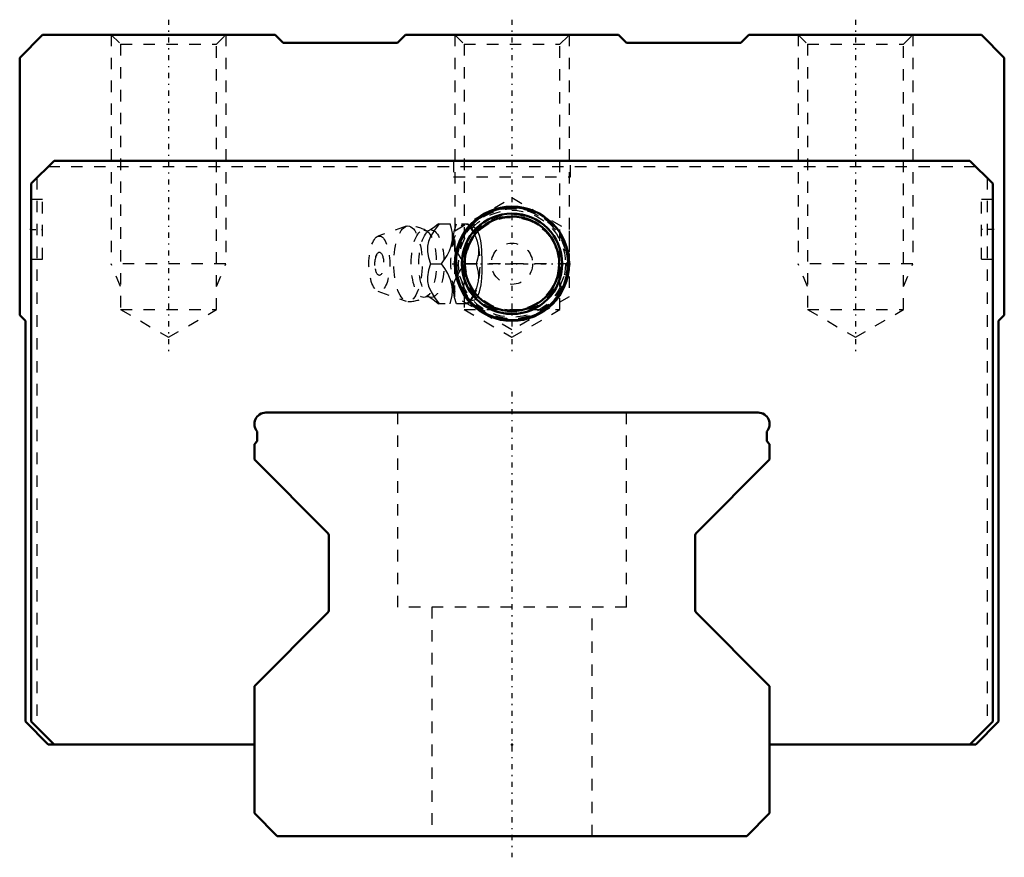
# Model space of a CAD drawing. Header units: millimetres. Extents: x -43 to 43, y -1.9 to 71.3.
import ezdxf

# ---------------------------------------------------------------- set-up
doc = ezdxf.new("R2010")
doc.units = ezdxf.units.MM
doc.linetypes.add('Center', pattern=[1.5, 0.45, -0.5, 0.05, -0.5])
doc.linetypes.add('Dashed', pattern=[2, 1, -1])
for name, color, linetype, lineweight in [('2d ConnectionPoints', 7, 'Continuous', 50), ('AM_0', 7, 'Continuous', 50), ('AM_5', 3, 'Continuous', 25), ('AM_7', 7, 'Center', 25), ('AM_9', 6, 'Dashed', 25)]:
    doc.layers.add(name, color=color, linetype=linetype, lineweight=lineweight)

# ---------------------------------------------------------------- blocks, each defined once
blk = doc.blocks.new('1_SRG_B_PT1_8_grease_nipple_joint_0_in_35hz44c11edim4n7zs7l3f96d________2')
at = {"layer": 'AM_5', "linetype": 'Dashed'}
blk.add_arc((0, 50), 4.283, 75, 15, dxfattribs=at)
at = {"layer": 'AM_9'}
for p, q in [((-5, 52.887), (0, 55.774)), ((0, 55.774), (5, 52.887)), ((-6.415, 53.5), (-3.852, 53.5)), ((-3.556, 53.151), (-3.852, 53.5)), ((-9.25, 53.271), (-11.706, 52.403)), ((-5, 47.113), (-5, 52.887)), ((5, 52.887), (5, 47.113)), ((-7.13, 50), (-6.144, 50)), ((-4.102, 50), (-3.116, 50)), ((-11.706, 47.597), (-9.25, 46.729)), ((-3.852, 46.5), (-6.415, 46.5)), ((0, 44.226), (-5, 47.113)), ((-3.852, 46.5), (-3.556, 46.849)), ((5, 47.113), (0, 44.226))]:
    blk.add_line(p, q, dxfattribs=at)
for points in [[(-6.373, 53.5), (-6.774, 52.947), (-7.114, 52.37), (-7.28, 51.957), (-7.371, 51.538), (-7.374, 51.035), (-7.29, 50.552), (-7.13, 50)], [(-6.406, 53.509), (-6.524, 53.399), (-6.774, 53.196), (-7.085, 52.985), (-7.259, 52.884)], [(-6.144, 50), (-5.663, 50.729), (-5.467, 51.125), (-5.32, 51.53), (-5.21, 52.091), (-5.21, 52.66), (-5.276, 53.086), (-5.387, 53.5)], [(-4.102, 50), (-4.5, 50.55), (-4.843, 51.13), (-5.008, 51.537), (-5.1, 51.962), (-5.104, 52.459), (-5.019, 52.948), (-4.859, 53.5)], [(-3.873, 53.5), (-3.392, 52.771), (-3.196, 52.375), (-3.049, 51.97), (-2.939, 51.409), (-2.939, 50.84), (-3.005, 50.414), (-3.116, 50)], [(-7.262, 52.882), (-7.27, 52.878), (-7.32, 52.863), (-7.404, 52.86), (-7.466, 52.875), (-7.48, 52.882)], [(-3.561, 46.843), (-3.511, 46.823), (-3.38, 46.81), (-3.251, 46.858), (-3.131, 46.963), (-3.019, 47.121), (-2.838, 47.559), (-2.705, 48.156), (-2.638, 48.727), (-2.604, 49.319), (-2.592, 50.233), (-2.628, 51.14), (-2.669, 51.575), (-2.73, 51.99), (-2.819, 52.377), (-2.935, 52.71), (-3.053, 52.934), (-3.186, 53.093), (-3.307, 53.17), (-3.431, 53.193), (-3.561, 53.157)], [(-7.13, 50), (-7.292, 49.447), (-7.382, 48.87), (-7.37, 48.457), (-7.28, 48.038), (-7.065, 47.535), (-6.772, 47.052), (-6.373, 46.5)], [(-5.387, 46.5), (-5.222, 47.229), (-5.197, 47.625), (-5.225, 48.03), (-5.358, 48.591), (-5.603, 49.16), (-5.854, 49.586), (-6.144, 50)], [(-4.859, 46.5), (-5.019, 47.05), (-5.111, 47.63), (-5.1, 48.037), (-5.009, 48.462), (-4.797, 48.959), (-4.501, 49.448), (-4.102, 50)], [(-3.116, 50), (-2.951, 49.271), (-2.926, 48.875), (-2.954, 48.47), (-3.087, 47.909), (-3.332, 47.34), (-3.583, 46.914), (-3.873, 46.5)], [(-7.48, 47.118), (-7.457, 47.128), (-7.39, 47.141), (-7.301, 47.133), (-7.263, 47.118), (-7.262, 47.118)], [(-7.264, 47.119), (-7.182, 47.073), (-6.873, 46.876), (-6.617, 46.68), (-6.413, 46.498), (-6.412, 46.497)]]:
    blk.add_lwpolyline(points, dxfattribs=at)
for radius in [4.88, 4.862, 4.8, 4.672, 4.06, 1.8]:
    blk.add_circle((0, 50), radius, dxfattribs=at)
for centre, radius, start, end in [((-9.087, 50), 3.3, 60.86063, 90), ((-10.184, 50), 1.82, 153.71548, 206.28452), ((-9.087, 50), 3.3, 270, 299.13937)]:
    blk.add_arc(centre, radius, start, end, dxfattribs=at)
for major_axis, start_param, end_param in [((0, 3.445), 5.871519, 8.99594), ((0, -3.445), 0.411667, 2.729926), ((0, 3.445), 3.140067, 3.553259)]:
    blk.add_ellipse((-4.077, 50), major_axis=major_axis, ratio=0.374607, start_param=start_param, end_param=end_param, dxfattribs=at)
for centre, major_axis in [((-9.087, 50), (0, 3.3)), ((-7.706, 50), (0, 2.945)), ((-7.039, 50), (0, 2.943)), ((-11.587, 50), (0, 2.424)), ((-11.587, 50), (0, 1.012))]:
    blk.add_ellipse(centre, major_axis=major_axis, ratio=0.374607, dxfattribs=at)
blk = doc.blocks.new('2_SRG45SLRSSB_PT1_81_Slide25_55_0_in_35hz44c11edim4n7zs7l3f96d________2')
at = {"layer": 'AM_0'}
for p, q in [((-41, 70), (-43, 68)), ((-20.7, 70), (-41, 70)), ((-20, 69.3), (-20.7, 70)), ((-9.3, 70), (-10, 69.3)), ((9.3, 70), (-9.3, 70)), ((10, 69.3), (9.3, 70)), ((20.7, 70), (20, 69.3)), ((41, 70), (20.7, 70)), ((43, 68), (41, 70)), ((-10, 69.3), (-20, 69.3)), ((20, 69.3), (10, 69.3)), ((-43, 68), (-43, 45.5)), ((43, 45.5), (43, 68)), ((-40, 59), (-42, 57)), ((40, 59), (-40, 59)), ((42, 57), (40, 59)), ((-42, 57), (-42, 10)), ((42, 10), (42, 57)), ((-43, 45.5), (-42.5, 45)), ((-42.5, 45), (-42.5, 10)), ((42.5, 45), (43, 45.5)), ((42.5, 10), (42.5, 45)), ((-42.5, 10), (-40.5, 8)), ((-42, 10), (-40, 8)), ((40, 8), (42, 10)), ((40.5, 8), (42.5, 10)), ((-40.5, 8), (-22.5, 8)), ((22.5, 8), (40.5, 8))]:
    blk.add_line(p, q, dxfattribs=at)
for radius in [4.989, 4.389, 4.133]:
    blk.add_circle((0, 50), radius, dxfattribs=at)
at = {"layer": 'AM_5', "linetype": 'Dashed'}
for p, q in [((-35, 70), (-35, 50)), ((-25, 70), (-25, 50)), ((-5, 70), (-5, 50)), ((5, 70), (5, 50)), ((25, 70), (25, 50)), ((35, 70), (35, 50)), ((-25, 50), (-35, 50)), ((-34.188, 48), (-35, 50)), ((-25.812, 48), (-25, 50)), ((5, 50), (-5, 50)), ((-4.188, 48), (-5, 50)), ((4.188, 48), (5, 50)), ((35, 50), (25, 50)), ((25.812, 48), (25, 50)), ((34.188, 48), (35, 50))]:
    blk.add_line(p, q, dxfattribs=at)
at = {"layer": 'AM_5'}
blk.add_arc((0, 50), 4.864, 75, 15, dxfattribs=at)
at = {"layer": 'AM_7'}
for p, q in [((-30, 71.321), (-30, 42.261)), ((0, 71.321), (0, 42.261)), ((30, 71.321), (30, 42.261)), ((-42.05, 53), (-40.95, 53)), ((42.05, 53), (40.95, 53)), ((-5.238, 50), (5.238, 50))]:
    blk.add_line(p, q, dxfattribs=at)
at = {"layer": 'AM_9'}
for p, q in [((-35, 70), (-34.188, 69.188)), ((-25.812, 69.188), (-25, 70)), ((-5, 70), (-4.188, 69.188)), ((4.188, 69.188), (5, 70)), ((25, 70), (25.812, 69.188)), ((34.188, 69.188), (35, 70)), ((-34.188, 69.188), (-34.188, 46)), ((-34.188, 69.188), (-25.812, 69.188)), ((-25.812, 46), (-25.812, 69.188)), ((-4.188, 69.188), (-4.188, 46)), ((-4.188, 69.188), (4.188, 69.188)), ((4.188, 46), (4.188, 69.188)), ((25.812, 69.188), (25.812, 46)), ((25.812, 69.188), (34.188, 69.188)), ((34.188, 46), (34.188, 69.188)), ((-40.5, 58.5), (40.5, 58.5)), ((-5.1, 59), (-5.1, 57.6)), ((5.1, 57.6), (5.1, 59)), ((-41.5, 57.5), (-41.5, 9.5)), ((-5.1, 57.6), (5.1, 57.6)), ((41.5, 57.5), (41.5, 9.5)), ((-41, 55.6), (-42, 55.6)), ((-41, 50.4), (-41, 55.6)), ((41, 50.4), (41, 55.6)), ((42, 55.6), (41, 55.6)), ((-42, 50.4), (-41, 50.4)), ((41, 50.4), (42, 50.4)), ((-34.188, 46), (-25.812, 46)), ((-34.188, 46), (-30, 43.582)), ((-30, 43.582), (-25.812, 46)), ((-4.188, 46), (4.188, 46)), ((-4.188, 46), (0, 43.582)), ((0, 43.582), (4.188, 46)), ((25.812, 46), (34.188, 46)), ((25.812, 46), (30, 43.582)), ((30, 43.582), (34.188, 46))]:
    blk.add_line(p, q, dxfattribs=at)
blk = doc.blocks.new('3_SRG45SLR57022_5_Track_0_in_35hz44c11edim4n7zs7l3f96d________2')
at = {"layer": 'AM_0'}
for p, q in [((21.5, 37), (-21.5, 37)), ((-22.25, 35.339), (-22.25, 34.5)), ((22.25, 34.5), (22.25, 35.339)), ((-22.25, 34.5), (-22.5, 34.25)), ((22.5, 34.25), (22.25, 34.5)), ((-22.5, 34.25), (-22.5, 32.9)), ((22.5, 32.9), (22.5, 34.25)), ((-22.5, 32.9), (-16.076, 26.476)), ((16.076, 26.476), (22.5, 32.9)), ((-16, 26.292), (-16, 19.708)), ((16, 19.708), (16, 26.292)), ((-16.076, 19.524), (-22.5, 13.1)), ((22.5, 13.1), (16.076, 19.524)), ((-22.5, 13.1), (-22.5, 2)), ((22.5, 2), (22.5, 13.1)), ((-22.5, 2), (-20.5, 0)), ((20.5, 0), (22.5, 2)), ((-20.5, 0), (20.5, 0))]:
    blk.add_line(p, q, dxfattribs=at)
for centre, radius, start, end in [((-21.5, 36), 1, 90, 221.40962), ((21.5, 36), 1, 318.59038, 90), ((-16.26, 26.292), 0.26, 0, 45), ((16.26, 26.292), 0.26, 135, 180), ((-16.26, 19.708), 0.26, 315, 360), ((16.26, 19.708), 0.26, 180, 225)]:
    blk.add_arc(centre, radius, start, end, dxfattribs=at)
at = {"layer": 'AM_7'}
blk.add_line((0, 38.85), (0, -1.85), dxfattribs=at)
at = {"layer": 'AM_9'}
for p, q in [((-10, 37), (-10, 20)), ((10, 20), (10, 37)), ((10, 20), (-10, 20)), ((-7, 20), (-7, 0)), ((7, 0), (7, 20))]:
    blk.add_line(p, q, dxfattribs=at)

msp = doc.modelspace()

# ---------------------------------------------------------------- linework, layer by layer
at = {"layer": '2d ConnectionPoints'}
for p in [(-42, 53), (-42, 53), (42, 53), (42, 53), (0, 50), (0, 50), (0, 8), (0, 8), (0, 0), (0, 0)]:
    msp.add_point(p, dxfattribs=at)

# ---------------------------------------------------------------- block references
for name in ['2_SRG45SLRSSB_PT1_81_Slide25_55_0_in_35hz44c11edim4n7zs7l3f96d________2', '1_SRG_B_PT1_8_grease_nipple_joint_0_in_35hz44c11edim4n7zs7l3f96d________2', '3_SRG45SLR57022_5_Track_0_in_35hz44c11edim4n7zs7l3f96d________2']:
    msp.add_blockref(name, (0, 0))

doc.saveas('drawing.dxf')
